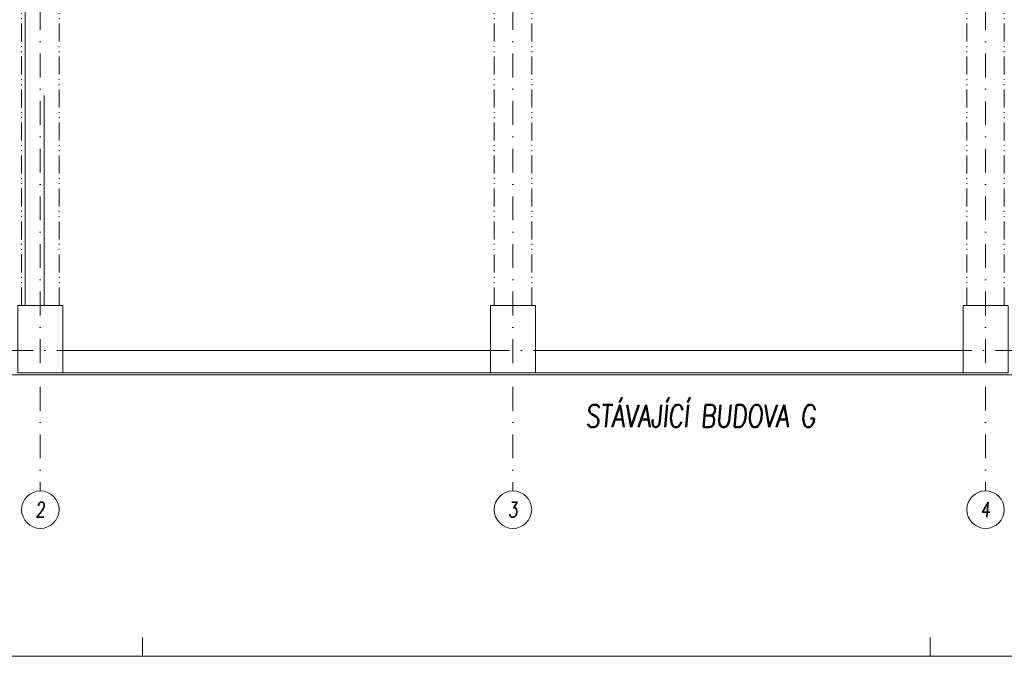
# Model space of a CAD drawing. Header units: millimetres. Extents: x 213386 to 459888, y 74252 to 208052.
# Tile 20 of 256: x 379752 to 392877, y 108952 to 117444. Entities that reach past the tile are written whole.
import ezdxf
from ezdxf.enums import TextEntityAlignment as Align

# ---------------------------------------------------------------- set-up
doc = ezdxf.new("R2010")
doc.units = ezdxf.units.MM
doc.linetypes.add('ACAD_ISO12W100', pattern=[22, 12, -3, 0.5, -3, 0.5, -3])
doc.linetypes.add('ČERCHOVANÁ', pattern=[25.4, 12.7, -6.35, 0, -6.35])
for name, color, linetype, lineweight in [('LEGENDA', 255, 'Continuous', 0), ('NAD', 255, 'ACAD_ISO12W100', 0), ('NOVÁ TLUSTÁ', 255, 'Continuous', 0), ('OSY', 255, 'Continuous', 0), ('POPIS2', 255, 'Continuous', 0), ('SLOUPY', 255, 'Continuous', 0), ('TENKA', 255, 'Continuous', 0), ('TLUSTA', 255, 'Continuous', 0), ('vzt-tenká', 2, 'Continuous', 20)]:
    doc.layers.add(name, color=color, linetype=linetype, lineweight=lineweight)
doc.styles.add('CS-ROMANS', font='romans.shx', dxfattribs={"width": 0.75, "oblique": 5})

msp = doc.modelspace()

# ---------------------------------------------------------------- linework, layer by layer
at = {"layer": 'LEGENDA', "ltscale": 20}
for centre in [(380026.638, 110907.929), (386326.638, 110907.929), (392626.638, 110907.929)]:
    msp.add_circle(centre, 250, dxfattribs=at)
at = {"layer": 'NAD', "ltscale": 20}
for points in [[(379776.638, 113632.154), (379776.638, 131632.154)], [(380276.638, 113632.154), (380276.638, 131632.154)], [(386076.638, 113632.154), (386076.638, 131632.154)], [(386576.638, 113632.154), (386576.638, 131632.154)], [(392376.638, 113632.154), (392376.638, 131632.154)], [(392876.638, 113632.154), (392876.638, 131632.154)]]:
    msp.add_lwpolyline(points, dxfattribs=at)
at = {"layer": 'NOVÁ TLUSTÁ', "ltscale": 5}
for p, q in [((379826.638, 117632.154), (379826.638, 113632.154)), ((380076.638, 116432.154), (380076.638, 113632.154))]:
    msp.add_line(p, q, dxfattribs=at)
at = {"layer": 'OSY', "linetype": 'ČERCHOVANÁ', "ltscale": 25}
for p, q in [((380026.638, 135409.563), (380026.638, 111157.929)), ((386326.638, 135409.563), (386326.638, 111157.929)), ((392626.638, 135409.563), (392626.638, 111157.929)), ((390726.638, 113032.154), (372474.222, 113032.154)), ((400063.194, 113032.154), (391876.638, 113032.154))]:
    msp.add_line(p, q, dxfattribs=at)
at = {"layer": 'SLOUPY'}
for points in [[(379726.638, 113632.154), (379726.638, 112732.154), (380326.638, 112732.154), (380326.638, 113632.154)], [(386026.638, 113632.154), (386026.638, 112732.154), (386626.638, 112732.154), (386626.638, 113632.154)], [(392326.638, 113632.154), (392326.638, 112732.154), (392926.638, 112732.154), (392926.638, 113632.154)]]:
    msp.add_lwpolyline(points, close=True, dxfattribs=at)
at = {"layer": 'TENKA'}
msp.add_lwpolyline([(374341.638, 112707.154), (399176.638, 112707.154)], dxfattribs=at)
at = {"layer": 'TLUSTA'}
for points in [[(380326.638, 113032.154), (386026.638, 113032.154)], [(386626.638, 113032.154), (392326.638, 113032.154)], [(380326.638, 112732.154), (386026.638, 112732.154)], [(386626.638, 112732.154), (392326.638, 112732.154)]]:
    msp.add_lwpolyline(points, dxfattribs=at)
at = {"layer": 'vzt-tenká'}
for p, q in [((381388.036, 109202.119), (381388.036, 108952.119)), ((391888.036, 109202.119), (391888.036, 108952.119)), ((412888.036, 108952.119), (370888.036, 108952.119))]:
    msp.add_line(p, q, dxfattribs=at)
at = {"layer": 'vzt-tenká', "ltscale": 5}
msp.add_line((391888.036, 108952.119), (412888.036, 108952.119), dxfattribs=at)

# ---------------------------------------------------------------- texts
at = {"layer": 'LEGENDA', "ltscale": 20, "style": 'CS-ROMANS', "oblique": 5, "width": 0.75}
for s, p in [('2', (380026.638, 110907.929)), ('3', (386326.638, 110907.929)), ('4', (392626.638, 110907.929))]:
    msp.add_text(s, height=200, dxfattribs=at).set_placement(p, align=Align.MIDDLE)
at = {"layer": 'POPIS2', "ltscale": 15, "style": 'CS-ROMANS', "oblique": 5, "width": 0.75}
msp.add_text('STÁVAJÍCÍ BUDOVA G', height=300, dxfattribs=at).set_placement((387294.366, 112008.741))

doc.saveas('drawing.dxf')
